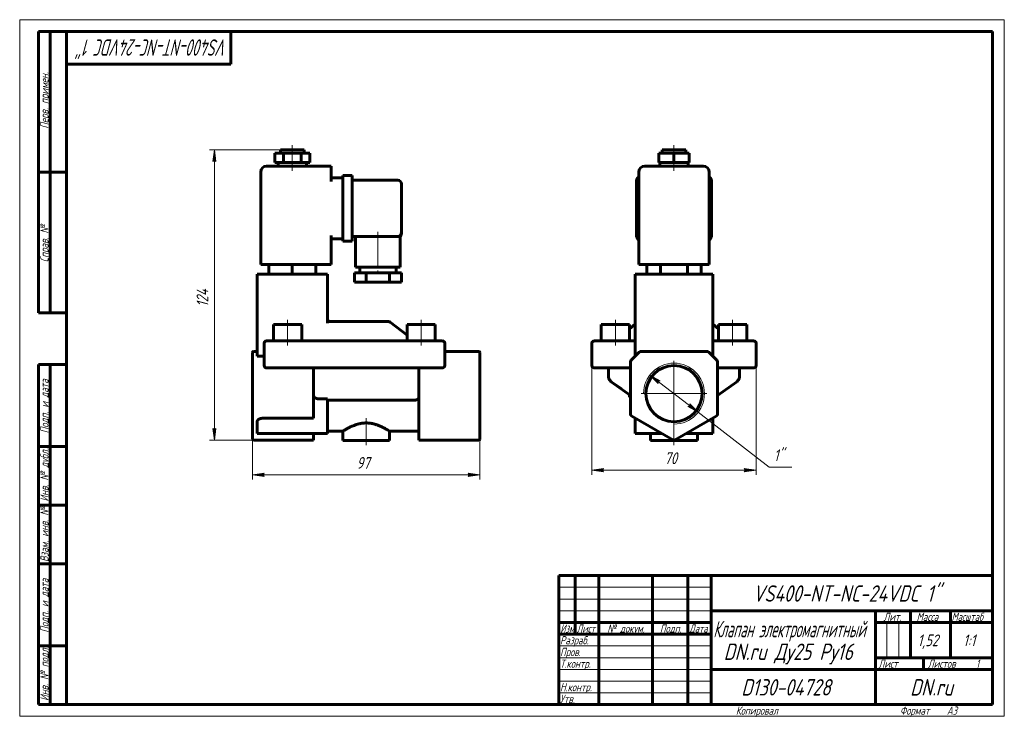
# Model space of a CAD drawing. Header units: millimetres. Extents: x 0 to 420, y 0 to 297.
import ezdxf

# ---------------------------------------------------------------- set-up
doc = ezdxf.new("R2010")
doc.units = ezdxf.units.MM
for name, pattern in [('K5LT_AXLED', [19.5, 15, -1.5, 1.5, -1.5]), ('K5LT_BASIC', [0]), ('K5LT_THIN', [0])]:
    doc.linetypes.add(name, pattern=pattern)
doc.layers.add('Системный слой', color=7, linetype='Continuous')
doc.layers.add('Системный слой (1)', color=251, linetype='Continuous', true_color=0x6c6c6c)
doc.styles.add('KDIMTEXTSTYLE', font='GOST_AU.SHX', dxfattribs={"width": 0.96, "oblique": 15, "height": 5})
doc.styles.add('KTEXTSTYLE', font='GOST_AU.SHX', dxfattribs={"width": 0.96, "height": 5})
doc.dimstyles.new('KDIMSTYLE (1.00)', dxfattribs={"dimtxt": 5, "dimasz": 1, "dimexe": 2, "dimexo": 0, "dimgap": 1, "dimtad": 1, "dimtxsty": 'KDIMTEXTSTYLE', "dimsah": 1, "dimcen": 0, "dimdle": 1, "dimadec": 0, "dimazin": 0, "dimtfac": 0.667, "dimtmove": 0, "dimatfit": 3, "dimfxl": 1, "dimtvp": 1, "dimtolj": 1, "dimtzin": 0, "dimarcsym": 0})

# ---------------------------------------------------------------- blocks, each defined once
blk = doc.blocks.new('U0')
at = {"layer": 'Системный слой (1)', "color": 150, "linetype": 'K5LT_BASIC', "lineweight": 60, "true_color": 0x0080ff}
for p, q in [((262.6, 163.88), (262.6, 163.87)), ((262.6, 163.87), (262.6, 163.88)), ((262.6, 163.88), (262.6, 163.88))]:
    blk.add_line(p, q, dxfattribs=at)
blk = doc.blocks.new('U1')
at = {"layer": 'Системный слой (1)', "color": 150, "linetype": 'K5LT_BASIC', "lineweight": 60, "true_color": 0x0080ff}
for p, q in [((295.6, 163.88), (295.6, 163.87)), ((295.6, 163.87), (295.6, 163.88)), ((295.6, 163.88), (295.6, 163.88))]:
    blk.add_line(p, q, dxfattribs=at)
blk = doc.blocks.new('D0')
at = {"layer": 'Системный слой (1)'}
for points in [[(244.1, 104.96), (249.1, 105.61), (248.6, 104.96), (249.1, 104.3)], [(314.1, 104.96), (309.1, 105.61), (309.6, 104.96), (309.1, 104.3)]]:
    blk.add_hatch(color=7, dxfattribs=at).paths.add_polyline_path(points)
at = {"layer": 'Системный слой (1)', "color": 7, "linetype": 'K5LT_THIN', "lineweight": 18}
for p, q in [((244.1, 154.32), (244.1, 102.96)), ((314.1, 154.32), (314.1, 102.96)), ((244.1, 104.96), (249.1, 105.61)), ((249.1, 105.61), (248.6, 104.96)), ((309.6, 104.96), (309.1, 105.61)), ((309.1, 105.61), (314.1, 104.96)), ((249.1, 104.3), (244.1, 104.96)), ((248.6, 104.96), (249.1, 104.3)), ((314.1, 104.96), (309.1, 104.3)), ((309.1, 104.3), (309.6, 104.96))]:
    blk.add_line(p, q, dxfattribs=at)
blk.add_wipeout([(275.02, 105.96), (275.02, 113.34), (282.86, 113.34), (282.86, 105.96)]).dxf.layer = 'Системный слой (1)'
blk.add_line((244.1, 104.96), (314.1, 104.96), dxfattribs=at)
at = {"layer": 'Системный слой (1)', "color": 7, "insert": (275.02, 112.54), "char_height": 5, "attachment_point": 1, "style": 'KTEXTSTYLE'}
blk.add_mtext('\\H5.0;\\W1.000;\\Q15;\\Q15;\\W0.965;70', dxfattribs=at)
blk = doc.blocks.new('KDIMARROW_01')
at = {"layer": 'Системный слой'}
blk.add_hatch(color=0, dxfattribs=at).paths.add_polyline_path([(0, 0), (-5, 0.66), (-4.5, 0), (-5, -0.66)])
at = {"layer": 'Системный слой', "color": 0, "linetype": 'K5LT_THIN', "lineweight": 18}
for p, q in [((-4.5, 0), (-5, 0.66)), ((-5, 0.66), (0, 0)), ((0, 0), (-5, -0.66)), ((-5, -0.66), (-4.5, 0))]:
    blk.add_line(p, q, dxfattribs=at)
at = {"layer": 'Системный слой (1)', "color": 0, "linetype": 'K5LT_THIN', "lineweight": 18}
blk.add_line((99.29, 137.57), (98.29, 137.57), dxfattribs=at)
blk = doc.blocks.new('D1')
at = {"layer": 'Системный слой (1)'}
for points in [[(273.17, 142.97), (268.81, 145.5), (272.36, 141.93), (272.37, 142.75)], [(289.4, 129.63), (285.84, 133.2), (285.84, 132.38), (285.04, 132.16)]]:
    blk.add_hatch(color=7, dxfattribs=at).paths.add_polyline_path(points)
at = {"layer": 'Системный слой (1)', "color": 7, "linetype": 'K5LT_THIN', "lineweight": 18}
for p, q in [((268.81, 145.5), (273.17, 142.97)), ((272.36, 141.93), (268.81, 145.5)), ((268.81, 145.5), (289.4, 129.63)), ((273.17, 142.97), (272.37, 142.75)), ((272.37, 142.75), (272.36, 141.93)), ((285.04, 132.16), (285.84, 132.38)), ((289.4, 129.63), (285.04, 132.16)), ((285.84, 132.38), (285.84, 133.2)), ((285.84, 133.2), (289.4, 129.63))]:
    blk.add_line(p, q, dxfattribs=at)
blk.add_wipeout([(321.71, 107.28), (321.71, 114.66), (327.14, 114.66), (327.14, 107.28)]).dxf.layer = 'Системный слой (1)'
for p, q in [((289.4, 129.63), (319.71, 106.28)), ((319.71, 106.28), (329.36, 106.28))]:
    blk.add_line(p, q, dxfattribs=at)
at = {"layer": 'Системный слой (1)', "color": 7, "insert": (321.71, 113.86), "char_height": 5, "attachment_point": 1, "style": 'KTEXTSTYLE'}
blk.add_mtext('\\H5.0;\\W1.000;\\Q15;\\Q15;\\W0.965;1"', dxfattribs=at)
blk = doc.blocks.new('U2')
at = {"layer": 'Системный слой (1)', "color": 30, "linetype": 'K5LT_AXLED', "lineweight": 18, "true_color": 0xff8000}
for q in [(279.1, 151.57), (265.1, 137.57), (293.1, 137.57), (279.1, 123.57)]:
    blk.add_line((279.1, 137.57), q, dxfattribs=at)
blk = doc.blocks.new('U3')
at = {"layer": 'Системный слой (1)', "color": 150, "linetype": 'K5LT_BASIC', "lineweight": 60, "true_color": 0x0080ff}
for p in [(162.79, 206.07), (162.79, 205.68), (162.79, 205.68)]:
    blk.add_line(p, (162.79, 205.68), dxfattribs=at)
blk = doc.blocks.new('U4')
at = {"layer": 'Системный слой (1)', "color": 150, "linetype": 'K5LT_BASIC', "lineweight": 60, "true_color": 0x0080ff}
for p, q in [((131.29, 121.57), (137.79, 121.57)), ((157.79, 121.57), (170.29, 121.57))]:
    blk.add_line(p, q, dxfattribs=at)
blk = doc.blocks.new('D2')
at = {"layer": 'Системный слой (1)'}
for points in [[(99.29, 102.96), (104.29, 103.61), (103.79, 102.96), (104.29, 102.3)], [(196.29, 102.96), (191.29, 103.61), (191.79, 102.96), (191.29, 102.3)]]:
    blk.add_hatch(color=7, dxfattribs=at).paths.add_polyline_path(points)
at = {"layer": 'Системный слой (1)', "color": 7, "linetype": 'K5LT_THIN', "lineweight": 18}
for p, q in [((99.29, 123.34), (99.29, 100.96)), ((196.29, 122.29), (196.29, 100.96)), ((99.29, 102.96), (104.29, 103.61)), ((104.29, 102.3), (99.29, 102.96)), ((104.29, 103.61), (103.79, 102.96)), ((103.79, 102.96), (104.29, 102.3)), ((191.79, 102.96), (191.29, 103.61)), ((191.29, 103.61), (196.29, 102.96)), ((196.29, 102.96), (191.29, 102.3)), ((191.29, 102.3), (191.79, 102.96))]:
    blk.add_line(p, q, dxfattribs=at)
blk.add_wipeout([(143.71, 103.96), (143.71, 111.34), (151.55, 111.34), (151.55, 103.96)]).dxf.layer = 'Системный слой (1)'
blk.add_line((99.29, 102.96), (196.29, 102.96), dxfattribs=at)
at = {"layer": 'Системный слой (1)', "color": 7, "insert": (143.71, 110.54), "char_height": 5, "attachment_point": 1, "style": 'KTEXTSTYLE'}
blk.add_mtext('\\H5.0;\\W1.000;\\Q15;\\Q15;\\W0.965;97', dxfattribs=at)
blk = doc.blocks.new('D3')
at = {"layer": 'Системный слой (1)'}
for points in [[(83.69, 236.57), (83.03, 241.57), (82.37, 236.57), (83.03, 237.07)], [(83.03, 117.72), (83.69, 122.72), (83.03, 122.22), (82.37, 122.72)]]:
    blk.add_hatch(color=7, dxfattribs=at).paths.add_polyline_path(points)
at = {"layer": 'Системный слой (1)', "color": 7, "linetype": 'K5LT_THIN', "lineweight": 18}
for p, q in [((111.29, 241.57), (81.03, 241.57)), ((82.37, 236.57), (83.03, 241.57)), ((83.03, 241.57), (83.69, 236.57)), ((83.03, 237.07), (82.37, 236.57)), ((83.69, 236.57), (83.03, 237.07)), ((83.03, 117.72), (82.37, 122.72)), ((82.37, 122.72), (83.03, 122.22)), ((83.03, 122.22), (83.69, 122.72)), ((83.69, 122.72), (83.03, 117.72)), ((99.79, 117.72), (81.03, 117.72))]:
    blk.add_line(p, q, dxfattribs=at)
blk.add_wipeout([(82.03, 174.57), (74.65, 174.57), (74.65, 184.31), (82.03, 184.31)]).dxf.layer = 'Системный слой (1)'
blk.add_line((83.03, 241.57), (83.03, 117.72), dxfattribs=at)
at = {"layer": 'Системный слой (1)', "color": 7, "insert": (75.45, 174.57), "char_height": 5, "attachment_point": 1, "rotation": 90, "style": 'KTEXTSTYLE'}
blk.add_mtext('\\H5.0;\\W1.000;\\Q15;\\Q15;\\W0.965;124', dxfattribs=at)
blk = doc.blocks.new('U5')
at = {"color": 7, "linetype": 'K5LT_THIN', "lineweight": 18}
for p, q in [((0, 0), (0, 297)), ((0, 297), (420, 297)), ((420, 297), (420, 0)), ((230, 55), (295, 55)), ((230, 50), (295, 50)), ((230, 45), (295, 45)), ((369.96, 25), (369.96, 40)), ((374.98, 25), (374.98, 40)), ((230, 30), (295, 30)), ((230, 25), (295, 25)), ((230, 20), (295, 20)), ((230, 15), (295, 15)), ((230, 10), (295, 10)), ((420, 0), (0, 0))]:
    blk.add_line(p, q, dxfattribs=at)
at = {"color": 150, "linetype": 'K5LT_BASIC', "lineweight": 60, "true_color": 0x0080ff}
for p, q in [((8, 172), (8, 292)), ((20, 292), (8, 292)), ((13, 172), (13, 292)), ((20, 5), (20, 292)), ((20, 292), (415, 292)), ((90, 292), (90, 278)), ((415, 292), (415, 5)), ((90, 278), (20, 278)), ((20, 232), (8, 232)), ((20, 172), (8, 172)), ((8, 5), (8, 150)), ((20, 150), (8, 150)), ((13, 5), (13, 150)), ((20, 115), (8, 115)), ((20, 90), (8, 90)), ((20, 65), (8, 65)), ((230, 60), (415, 60)), ((230, 5), (230, 60)), ((237, 35), (237, 60)), ((247, 5), (247, 60)), ((270, 5), (270, 60)), ((285, 5), (285, 60)), ((295, 5), (295, 60)), ((295, 45), (415, 45)), ((365, 5), (365, 45)), ((380, 25), (380, 45)), ((397, 25), (397, 45)), ((230, 40), (295, 40)), ((365, 40), (380, 40)), ((380, 40), (415, 40)), ((230, 35), (295, 35)), ((20, 30), (8, 30)), ((365, 25), (415, 25)), ((385.57, 20), (385.57, 25)), ((295, 20), (365, 20)), ((365, 20), (415, 20)), ((20, 5), (8, 5)), ((415, 5), (20, 5))]:
    blk.add_line(p, q, dxfattribs=at)
at = {"color": 7, "attachment_point": 1, "style": 'KTEXTSTYLE'}
for s, insert, char_height, rotation in [('\\H5.0;\\W1.000;\\Q15;\\Q15;\\W0.763;\\H7.00;VS400-NT-NC-24VDC 1"', (88.73, 281.64), 7, 180), ('\\H5.0;\\W1.000;\\Q15;\\Q15;\\W0.965;\\H3.50;Перв. примен.', (8.82, 250.52), 3.5, 90), ('\\H5.0;\\W1.000;\\Q15;\\Q15;\\W0.965;\\H3.50;Справ. №', (8.82, 193.63), 3.5, 90), ('\\H5.0;\\W1.000;\\Q15;\\Q15;\\W0.965;\\H3.50;Подп. и дата', (8.82, 120.66), 3.5, 90), ('\\H5.0;\\W1.000;\\Q15;\\Q15;\\W0.965;\\H3.50;Инв. № дубл.', (8.82, 91.57), 3.5, 90), ('\\H5.0;\\W1.000;\\Q15;\\Q15;\\W0.965;\\H3.50;Взам. инв. №', (8.82, 65.8), 3.5, 90), ('\\H5.0;\\W1.000;\\Q15;\\Q15;\\W0.965;\\H3.50;Подп. и дата', (8.82, 35.66), 3.5, 90), ('\\H5.0;\\W1.000;\\Q15;\\Q15;\\W0.965;\\H3.50;Инв. № подл.', (8.82, 6.57), 3.5, 90)]:
    blk.add_mtext(s, dxfattribs=dict(at, insert=insert, char_height=char_height, rotation=rotation))
for s, insert, char_height in [('\\H5.0;\\W1.000;\\Q15;\\Q15;\\W0.965;\\H7.00;VS400-NT-NC-24VDC 1"', (312.7, 55.86), 7), ('\\H5.0;\\W1.000;\\Q15;\\Q15;\\W0.965;\\H3.50;Лит.', (368.47, 44.18), 3.5), ('\\H5.0;\\W1.000;\\Q15;\\Q15;\\W0.965;\\H3.50;Масса', (382.58, 44.18), 3.5), ('\\H5.0;\\W1.000;\\Q15;\\Q15;\\W0.930;\\H3.50;Масштаб', (397.52, 44.18), 3.5), ('\\H5.0;\\W1.000;\\Q15;\\Q15;\\W0.784;\\H3.50;Изм.', (230.62, 39.18), 3.5), ('\\H5.0;\\W1.000;\\Q15;\\Q15;\\W0.799;\\H3.50;Лист', (237.61, 39.18), 3.5), ('\\H5.0;\\W1.000;\\Q15;\\Q15;\\W0.965;\\H3.50;№ докум.', (250.63, 39.18), 3.5), ('\\H5.0;\\W1.000;\\Q15;\\Q15;\\W0.965;\\H3.50;Подп.', (273.1, 39.18), 3.5), ('\\H5.0;\\W1.000;\\Q15;\\Q15;\\W0.799;\\H3.50;Дата', (285.61, 39.18), 3.5), ('\\H5.0;\\W1.000;\\Q15;\\Q15;\\W0.672;\\H7.00;Клапан электромагнитный', (295.88, 40.69), 7), ('\\H5.0;\\W1.000;\\Q15;\\Q15;\\W0.965;\\H3.50;Разраб.', (230.5, 34.18), 3.5), ('\\H5.0;\\W1.000;\\Q15;\\Q15;\\W0.965;1,52', (383.03, 34.9), 5), ('\\H5.0;\\W1.000;\\Q15;\\Q15;\\W0.965;{\\c16711680;1:1}', (402.44, 34.9), 5), ('\\H5.0;\\W1.000;\\Q15;\\Q15;\\W0.965;\\H7.00;DN.ru Ду25 Ру16', (300.3, 31.02), 7), ('\\H5.0;\\W1.000;\\Q15;\\Q15;\\W0.965;\\H3.50;Пров.', (230.5, 29.18), 3.5), ('\\H5.0;\\W1.000;\\Q15;\\Q15;\\W0.965;\\H3.50;Т.контр.', (230.5, 24.18), 3.5), ('\\H5.0;\\W1.000;\\Q15;\\Q15;\\W0.965;\\H3.50;Лист', (366.32, 24.18), 3.5), ('\\H5.0;\\W1.000;\\Q15;\\Q15;\\W0.965;\\H3.50;Листов', (387.36, 24.18), 3.5), ('\\H5.0;\\W1.000;\\Q15;\\Q15;\\W0.965;\\H3.50;1', (407.91, 24.18), 3.5), ('\\H5.0;\\W1.000;\\Q15;\\Q15;\\W0.965;\\H3.50;Н.контр.', (230.5, 14.18), 3.5), ('\\H5.0;\\W1.000;\\Q15;\\Q15;\\W0.965;\\H7.00;D130-04728', (307.8, 15.86), 7), ('\\H5.0;\\W1.000;\\Q15;\\Q15;\\W0.965;\\H7.00;DN.ru', (379.84, 15.86), 7), ('\\H5.0;\\W1.000;\\Q15;\\Q15;\\W0.965;\\H3.50;Утв.', (230.5, 9.18), 3.5), ('\\H5.0;\\W1.000;\\Q15;\\Q15;\\W0.965;\\H3.50;Копировал', (305.5, 4.18), 3.5), ('\\H5.0;\\W1.000;\\Q15;\\Q15;\\W0.965;\\H3.50;Формат', (375.5, 4.18), 3.5), ('\\H5.0;\\W1.000;\\Q15;\\Q15;\\W0.965;\\H3.50;A3', (395.5, 4.18), 3.5)]:
    blk.add_mtext(s, dxfattribs=dict(at, insert=insert, char_height=char_height))

msp = doc.modelspace()

# ---------------------------------------------------------------- linework, layer by layer
at = {"layer": 'Системный слой (1)', "color": 150, "linetype": 'K5LT_BASIC', "lineweight": 60, "true_color": 0x0080ff}
for p, q in [((108.794, 236.065), (108.794, 240.065)), ((108.794, 240.065), (112.544, 240.065)), ((111.294, 240.065), (111.294, 241.565)), ((111.294, 241.565), (121.294, 241.565)), ((112.544, 236.065), (112.544, 240.065)), ((112.544, 240.065), (120.044, 240.065)), ((120.044, 236.065), (120.044, 240.065)), ((120.044, 240.065), (123.794, 240.065)), ((121.294, 240.065), (121.294, 241.565)), ((123.794, 236.065), (123.794, 240.065)), ((272.608, 240.065), (279.103, 240.065)), ((272.608, 236.065), (272.608, 240.065)), ((274.103, 240.065), (274.103, 241.565)), ((274.103, 241.565), (284.103, 241.565)), ((279.103, 236.065), (279.103, 240.065)), ((279.103, 240.065), (285.598, 240.065)), ((284.103, 240.065), (284.103, 241.565)), ((285.598, 236.065), (285.598, 240.065)), ((108.794, 236.065), (112.544, 236.065)), ((110.294, 234.565), (110.294, 236.065)), ((112.544, 236.065), (120.044, 236.065)), ((120.044, 236.065), (123.794, 236.065)), ((122.294, 234.565), (122.294, 236.065)), ((272.608, 236.065), (279.103, 236.065)), ((273.103, 234.565), (273.103, 236.065)), ((279.103, 236.065), (285.598, 236.065)), ((285.103, 234.565), (285.103, 236.065)), ((102.794, 192.565), (102.794, 232.065)), ((132.794, 234.565), (105.294, 234.565)), ((132.794, 234.565), (132.794, 232.065)), ((132.794, 228.065), (132.794, 232.065)), ((264.103, 192.565), (264.103, 232.065)), ((291.603, 234.565), (266.603, 234.565)), ((294.103, 192.565), (294.103, 232.065)), ((132.794, 229.565), (137.794, 229.565)), ((137.794, 230.565), (141.794, 230.565)), ((137.794, 228.065), (137.794, 230.565)), ((137.794, 228.065), (137.794, 205.065)), ((141.794, 230.565), (141.794, 228.065)), ((141.794, 228.565), (161.294, 228.565)), ((141.794, 228.065), (141.794, 205.065)), ((162.794, 227.065), (162.794, 206.065)), ((263.103, 205.065), (263.103, 228.065)), ((295.103, 228.065), (295.103, 205.065)), ((162.794, 206.065), (162.794, 205.683)), ((132.794, 192.565), (132.794, 205.065)), ((132.794, 203.565), (137.794, 203.565)), ((137.794, 202.565), (137.794, 205.065)), ((137.794, 202.565), (141.794, 202.565)), ((141.794, 205.065), (141.794, 202.565)), ((141.794, 204.565), (161.294, 204.565)), ((143.294, 204.565), (143.294, 191.565)), ((161.294, 204.565), (162.294, 204.565)), ((162.294, 204.565), (162.294, 191.565)), ((162.794, 205.683), (162.794, 205.683)), ((162.794, 205.683), (162.794, 205.683)), ((162.794, 205.683), (162.794, 205.683)), ((105.294, 192.565), (102.794, 192.565)), ((105.294, 192.565), (132.794, 192.565)), ((106.294, 192.565), (106.294, 188.565)), ((116.294, 192.565), (116.294, 188.565)), ((126.294, 192.565), (126.294, 188.565)), ((142.794, 189.065), (142.794, 185.065)), ((147.794, 189.065), (142.794, 189.065)), ((162.294, 191.565), (143.294, 191.565)), ((145.044, 191.565), (145.044, 189.065)), ((157.794, 189.065), (147.794, 189.065)), ((147.794, 189.065), (147.794, 185.065)), ((162.794, 189.065), (157.794, 189.065)), ((157.794, 189.065), (157.794, 185.065)), ((160.544, 191.565), (160.544, 189.065)), ((162.794, 189.065), (162.794, 185.065)), ((266.603, 192.565), (264.103, 192.565)), ((266.603, 192.565), (291.603, 192.565)), ((267.556, 192.565), (267.556, 188.565)), ((273.329, 192.565), (273.329, 188.565)), ((284.876, 192.565), (284.876, 188.565)), ((290.65, 192.565), (290.65, 188.565)), ((294.103, 192.565), (291.603, 192.565)), ((101.294, 188.565), (101.294, 153.565)), ((128.794, 188.565), (101.294, 188.565)), ((128.794, 188.565), (131.294, 188.565)), ((131.294, 188.565), (131.294, 167.628)), ((147.794, 185.065), (142.794, 185.065)), ((157.794, 185.065), (147.794, 185.065)), ((162.794, 185.065), (157.794, 185.065)), ((295.603, 188.565), (262.603, 188.565)), ((262.603, 188.565), (262.603, 153.565)), ((295.603, 188.565), (295.603, 153.565)), ((157.456, 168.275), (132.294, 168.275)), ((158.062, 168.071), (165.294, 162.563)), ((108.294, 160.065), (108.294, 167.065)), ((108.294, 167.065), (120.294, 167.065)), ((120.294, 160.065), (120.294, 167.065)), ((165.294, 160.065), (165.294, 167.065)), ((165.294, 167.065), (177.294, 167.065)), ((177.294, 160.065), (177.294, 167.065)), ((248.103, 167.065), (260.103, 167.065)), ((248.103, 160.065), (248.103, 167.065)), ((262.603, 167.133), (260.103, 165.229)), ((260.103, 160.065), (260.103, 167.065)), ((262.603, 163.883), (262.603, 163.888)), ((295.603, 167.133), (298.103, 165.229)), ((295.603, 163.883), (295.603, 163.888)), ((298.103, 160.065), (298.103, 167.065)), ((298.103, 167.065), (310.103, 167.065)), ((310.103, 160.065), (310.103, 167.065)), ((105.294, 160.065), (107.294, 160.065)), ((178.294, 160.065), (107.294, 160.065)), ((178.294, 160.065), (180.294, 160.065)), ((245.103, 160.065), (247.103, 160.065)), ((247.103, 160.065), (262.603, 160.065)), ((295.603, 160.065), (311.103, 160.065)), ((311.103, 160.065), (313.103, 160.065)), ((101.294, 155.565), (99.794, 155.565)), ((104.294, 159.065), (104.294, 149.565)), ((181.294, 149.565), (181.294, 159.065)), ((181.294, 155.565), (195.794, 155.565)), ((244.103, 159.065), (244.103, 149.565)), ((293.189, 155.565), (265.017, 155.565)), ((314.103, 159.065), (314.103, 149.565)), ((99.294, 154.919), (99.294, 155.065)), ((99.294, 151.505), (99.294, 154.919)), ((99.294, 151.151), (99.294, 151.505)), ((101.294, 153.565), (104.294, 153.565)), ((196.294, 155.065), (196.294, 154.919)), ((196.294, 151.505), (196.294, 154.919)), ((196.294, 151.505), (196.294, 151.151)), ((264.31, 155.272), (260.896, 151.858)), ((297.31, 151.858), (293.896, 155.272)), ((99.294, 128.824), (99.294, 151.151)), ((107.294, 148.565), (105.294, 148.565)), ((107.294, 148.565), (178.294, 148.565)), ((125.294, 128.824), (125.294, 148.565)), ((170.294, 128.824), (170.294, 148.565)), ((180.294, 148.565), (178.294, 148.565)), ((196.294, 128.824), (196.294, 151.151)), ((247.103, 148.565), (245.103, 148.565)), ((247.103, 148.565), (260.603, 148.565)), ((251.103, 148.565), (251.103, 145.083)), ((260.603, 151.151), (260.603, 128.824)), ((297.603, 128.824), (297.603, 151.151)), ((297.603, 148.565), (311.103, 148.565)), ((307.103, 148.565), (307.103, 145.083)), ((313.103, 148.565), (311.103, 148.565)), ((260.603, 136.761), (252.361, 142.64)), ((252.361, 142.64), (256.649, 139.581)), ((305.845, 142.64), (297.603, 136.761)), ((127.614, 135.335), (131.294, 135.335)), ((131.294, 135.335), (131.294, 120.565)), ((131.294, 134.807), (168.493, 134.807)), ((260.103, 137.009), (260.103, 137.118)), ((260.103, 136.009), (260.103, 137.009)), ((260.255, 137.009), (260.103, 137.009)), ((260.603, 136.009), (260.103, 136.009)), ((99.294, 128.391), (99.294, 128.824)), ((99.294, 118.287), (99.294, 128.391)), ((125.294, 127.091), (103.794, 127.091)), ((125.294, 128.824), (125.294, 127.958)), ((125.294, 127.091), (125.294, 127.958)), ((170.294, 127.958), (170.294, 128.824)), ((170.294, 117.854), (170.294, 127.958)), ((196.294, 128.824), (196.294, 128.391)), ((196.294, 118.287), (196.294, 128.391)), ((261.103, 127.958), (278.603, 117.854)), ((262.603, 127.091), (262.603, 120.565)), ((279.603, 117.854), (297.103, 127.958)), ((295.603, 127.091), (295.603, 120.565)), ((101.294, 125.648), (101.294, 120.565)), ((99.294, 118.22), (99.294, 118.287)), ((99.794, 117.72), (125.294, 117.72)), ((103.794, 120.565), (101.294, 120.565)), ((131.294, 120.565), (103.794, 120.565)), ((125.294, 117.854), (125.294, 120.565)), ((125.294, 117.854), (125.294, 117.72)), ((137.794, 121.565), (137.794, 117.565)), ((157.794, 121.565), (157.794, 117.565)), ((170.294, 117.72), (170.294, 117.854)), ((170.294, 117.72), (195.794, 117.72)), ((196.294, 118.287), (196.294, 118.22)), ((265.103, 120.565), (262.603, 120.565)), ((273.907, 120.565), (265.103, 120.565)), ((269.103, 120.565), (269.103, 117.565)), ((293.103, 120.565), (284.299, 120.565)), ((289.103, 120.565), (289.103, 117.565)), ((295.603, 120.565), (293.103, 120.565)), ((157.794, 117.565), (137.794, 117.565)), ((289.103, 117.565), (269.103, 117.565))]:
    msp.add_line(p, q, dxfattribs=at)
at = {"layer": 'Системный слой (1)', "color": 30, "linetype": 'K5LT_AXLED', "lineweight": 18, "true_color": 0xff8000}
for p, q in [((116.294, 238.065), (116.294, 243.565)), ((279.103, 238.065), (279.103, 243.565)), ((116.294, 232.565), (116.294, 238.065)), ((279.103, 232.565), (279.103, 238.065)), ((152.794, 206.565), (152.794, 187.065)), ((114.294, 158.065), (114.294, 169.065)), ((171.294, 158.065), (171.294, 169.065)), ((254.103, 158.065), (254.103, 169.065)), ((304.103, 158.065), (304.103, 169.065))]:
    msp.add_line(p, q, dxfattribs=at)
at = {"layer": 'Системный слой (1)', "color": 150, "linetype": 'K5LT_BASIC', "lineweight": 60, "true_color": 0x0080ff}
msp.add_circle((279.103, 137.565), 12, dxfattribs=at)
for centre, radius, start, end in [((105.294, 232.065), 2.5, 90, 180), ((266.603, 232.065), 2.5, 90, 180), ((291.603, 232.065), 2.5, 0, 90), ((161.294, 227.065), 1.5, 0, 90), ((265.603, 228.065), 2.5, 126.8699, 180), ((292.603, 228.065), 2.5, 0, 53.1301), ((161.294, 206.065), 1.5, 270, 0), ((161.294, 206.065), 1.5, 270.61726, 0), ((161.294, 205.683), 1.5, 311.81031, 0), ((265.603, 205.065), 2.5, 180, 233.1301), ((292.603, 205.065), 2.5, 306.8699, 0), ((132.294, 169.275), 1, 180, 270), ((157.456, 167.275), 1, 52.70853, 90), ((105.294, 159.065), 1, 90, 180), ((180.294, 159.065), 1, 0, 90), ((245.103, 159.065), 1, 90, 180), ((313.103, 159.065), 1, 0, 90), ((99.794, 155.065), 0.5, 90, 180), ((195.794, 155.065), 0.5, 0, 90), ((265.017, 154.565), 1, 90, 135), ((293.189, 154.565), 1, 45, 90), ((261.603, 151.151), 1, 135, 180), ((296.603, 151.151), 1, 0, 45), ((105.294, 149.565), 1, 180, 270), ((180.294, 149.565), 1, 270, 0), ((245.103, 149.565), 1, 180, 270), ((313.103, 149.565), 1, 270, 0), ((261.603, 128.824), 1, 180, 240), ((296.603, 128.824), 1, 300, 0), ((99.794, 118.22), 0.5, 180, 270), ((195.794, 118.22), 0.5, 270, 0), ((279.103, 118.72), 1, 240, 300)]:
    msp.add_arc(centre, radius, start, end, dxfattribs=at)
at = {"layer": 'Системный слой (1)', "color": 7, "linetype": 'K5LT_THIN', "lineweight": 18}
msp.add_arc((279.103, 137.565), 13, 270, 180, dxfattribs=at)
at = {"layer": 'Системный слой (1)', "color": 150, "linetype": 'K5LT_BASIC', "lineweight": 60, "true_color": 0x0080ff}
for points, knots in [([(162.794, 205.683), (162.794, 205.683), (162.794, 205.682), (162.794, 205.678), (162.794, 205.674), (162.793, 205.665), (162.793, 205.661), (162.793, 205.646), (162.793, 205.636), (162.792, 205.607), (162.791, 205.588), (162.786, 205.529), (162.782, 205.491), (162.765, 205.386), (162.751, 205.322), (162.713, 205.194), (162.69, 205.131), (162.635, 205.009), (162.603, 204.949), (162.533, 204.836), (162.494, 204.781), (162.446, 204.724), (162.442, 204.718), (162.423, 204.696), (162.41, 204.681), (162.386, 204.655), (162.375, 204.643), (162.355, 204.623), (162.346, 204.614), (162.33, 204.599), (162.323, 204.592), (162.308, 204.578), (162.301, 204.572), (162.294, 204.565)], [0.0047483, 0.0047483, 0.0047483, 0.0047483, 0.0189931, 0.0189931, 0.1590787, 0.1590787, 0.3324021, 0.3324021, 0.6790491, 0.6790491, 1.372343, 1.372343, 2.7589308, 2.7589308, 5.124437, 5.124437, 7.509409, 7.509409, 9.8986523, 9.8986523, 12.2816114, 12.2816114, 12.5561389, 12.5561389, 13.2771072, 13.2771072, 13.8449686, 13.8449686, 14.2922372, 14.2922372, 14.6445226, 14.6445226, 14.996808, 14.996808, 14.996808, 14.996808]), ([(162.794, 205.683), (162.794, 205.683), (162.794, 205.683), (162.794, 205.683), (162.794, 205.682), (162.794, 205.678), (162.794, 205.674), (162.793, 205.664), (162.793, 205.659), (162.793, 205.643), (162.793, 205.632), (162.792, 205.62), (162.792, 205.619), (162.791, 205.597), (162.79, 205.577), (162.784, 205.513), (162.779, 205.47), (162.76, 205.362), (162.745, 205.298), (162.705, 205.17), (162.68, 205.108), (162.623, 204.986), (162.591, 204.927), (162.518, 204.815), (162.478, 204.761), (162.394, 204.662), (162.35, 204.616), (162.303, 204.574)], [0.0107628, 0.0107628, 0.0107628, 0.0107628, 0.0110204, 0.0110204, 0.0322883, 0.0322883, 0.1716786, 0.1716786, 0.3648827, 0.3648827, 0.7512909, 0.7512909, 0.7851429, 0.7851429, 1.5241073, 1.5241073, 3.0589774, 3.0589774, 5.4290278, 5.4290278, 7.8162344, 7.8162344, 10.2067569, 10.2067569, 12.5891959, 12.5891959, 14.8465543, 14.8465543, 14.8465543, 14.8465543]), ([(162.794, 205.683), (162.794, 205.676), (162.794, 205.669), (162.793, 205.655), (162.793, 205.647), (162.793, 205.631), (162.792, 205.623), (162.792, 205.607), (162.791, 205.6), (162.79, 205.583), (162.79, 205.574), (162.789, 205.565)], [0, 0, 0, 0, 0.8760259, 0.8760259, 1.8760259, 1.8760259, 2.8760259, 2.8760259, 3.8760259, 3.8760259, 5, 5, 5, 5]), ([(162.794, 205.683), (162.794, 205.676), (162.794, 205.669), (162.793, 205.655), (162.793, 205.647), (162.793, 205.631), (162.792, 205.623), (162.792, 205.608), (162.791, 205.6), (162.79, 205.583), (162.79, 205.575), (162.789, 205.566)], [0, 0, 0, 0, 0.8807643, 0.8807643, 1.8807643, 1.8807643, 2.8807643, 2.8807643, 3.8807643, 3.8807643, 5, 5, 5, 5]), ([(252.361, 142.64), (252.36, 142.641), (252.359, 142.641), (252.356, 142.644), (252.353, 142.646), (252.346, 142.651), (252.342, 142.654), (252.328, 142.664), (252.319, 142.67), (252.293, 142.69), (252.276, 142.703), (252.224, 142.743), (252.19, 142.771), (252.091, 142.855), (252.027, 142.915), (251.872, 143.072), (251.785, 143.173), (251.623, 143.388), (251.55, 143.501), (251.418, 143.737), (251.36, 143.86), (251.261, 144.112), (251.22, 144.241), (251.156, 144.503), (251.133, 144.635), (251.109, 144.869), (251.103, 144.969), (251.103, 145.074), (251.103, 145.078), (251.103, 145.083)], [0.0064229, 0.0064229, 0.0064229, 0.0064229, 0.0256916, 0.0256916, 0.0900783, 0.0900783, 0.1994252, 0.1994252, 0.4181192, 0.4181192, 0.855507, 0.855507, 1.7238599, 1.7238599, 3.4605655, 3.4605655, 6.1310511, 6.1310511, 8.8221797, 8.8221797, 11.5246771, 11.5246771, 14.2239164, 14.2239164, 16.904994, 16.904994, 18.9098373, 18.9098373, 18.9963665, 18.9963665, 18.9963665, 18.9963665]), ([(305.845, 142.64), (305.846, 142.641), (305.846, 142.641), (305.85, 142.644), (305.852, 142.646), (305.859, 142.651), (305.864, 142.654), (305.877, 142.663), (305.885, 142.67), (305.911, 142.689), (305.928, 142.702), (305.979, 142.741), (306.012, 142.768), (306.11, 142.851), (306.173, 142.909), (306.327, 143.065), (306.415, 143.166), (306.577, 143.38), (306.651, 143.493), (306.783, 143.729), (306.842, 143.851), (306.941, 144.103), (306.983, 144.232), (307.047, 144.493), (307.071, 144.626), (307.096, 144.862), (307.102, 144.966), (307.103, 145.074), (307.103, 145.078), (307.103, 145.083)], [0.0061296, 0.0061296, 0.0061296, 0.0061296, 0.0245184, 0.0245184, 0.0889294, 0.0889294, 0.1962477, 0.1962477, 0.4108843, 0.4108843, 0.8401573, 0.8401573, 1.6925739, 1.6925739, 3.397407, 3.397407, 6.067153, 6.067153, 8.7582447, 8.7582447, 11.4605611, 11.4605611, 14.1603181, 14.1603181, 16.8417749, 16.8417749, 18.9098348, 18.9098348, 18.9963629, 18.9963629, 18.9963629, 18.9963629]), ([(252.361, 142.64), (252.361, 142.64), (252.361, 142.64), (252.361, 142.64), (252.36, 142.64), (252.36, 142.64), (252.36, 142.641), (252.36, 142.641), (252.36, 142.641), (252.359, 142.641), (252.358, 142.642), (252.357, 142.643), (252.356, 142.643), (252.353, 142.645), (252.351, 142.647), (252.346, 142.651), (252.342, 142.653), (252.333, 142.66), (252.328, 142.664), (252.318, 142.671), (252.313, 142.675), (252.299, 142.685), (252.291, 142.691), (252.283, 142.698)], [0.0021694, 0.0021694, 0.0021694, 0.0021694, 0.0086775, 0.0086775, 0.0246521, 0.0246521, 0.0558123, 0.0558123, 0.1181327, 0.1181327, 0.2427735, 0.2427735, 0.4898857, 0.4898857, 0.9819408, 0.9819408, 1.9638816, 1.9638816, 3.3638816, 3.3638816, 4.7638816, 4.7638816, 7, 7, 7, 7]), ([(305.845, 142.64), (305.847, 142.641), (305.848, 142.643), (305.853, 142.646), (305.855, 142.648), (305.862, 142.652), (305.866, 142.655), (305.875, 142.662), (305.881, 142.666), (305.891, 142.674), (305.896, 142.678), (305.909, 142.687), (305.916, 142.692), (305.923, 142.698)], [0, 0, 0, 0, 0.4857617, 0.4857617, 1.133444, 1.133444, 2.266888, 2.266888, 3.666888, 3.666888, 5.066888, 5.066888, 7, 7, 7, 7]), ([(127.614, 135.335), (127.587, 135.335), (127.539, 135.335), (127.483, 135.337), (127.429, 135.34), (127.367, 135.344), (127.286, 135.351), (127.226, 135.358), (127.173, 135.366), (127.122, 135.373), (127.052, 135.386), (126.977, 135.401), (126.903, 135.418), (126.831, 135.438), (126.762, 135.458), (126.694, 135.48), (126.629, 135.504), (126.567, 135.528), (126.507, 135.554), (126.449, 135.58), (126.393, 135.608), (126.339, 135.636), (126.288, 135.665), (126.238, 135.694), (126.19, 135.725), (126.144, 135.755), (126.095, 135.79), (126.05, 135.824), (126.013, 135.853), (125.976, 135.883), (125.938, 135.916), (125.894, 135.956), (125.856, 135.993), (125.818, 136.03), (125.782, 136.069), (125.746, 136.109), (125.711, 136.15), (125.676, 136.193), (125.643, 136.237), (125.61, 136.282), (125.578, 136.328), (125.546, 136.376), (125.516, 136.426), (125.486, 136.477), (125.458, 136.529), (125.431, 136.583), (125.404, 136.638), (125.38, 136.693), (125.356, 136.75), (125.334, 136.808), (125.317, 136.855), (125.304, 136.894), (125.298, 136.914), (125.294, 136.927)], [0, 0, 0, 0, 0.0276237, 0.0476922, 0.0549695, 0.0820584, 0.1087424, 0.1352476, 0.1422737, 0.1612645, 0.186962, 0.2122101, 0.2373243, 0.2618283, 0.2858657, 0.3091144, 0.3320459, 0.3541428, 0.3757192, 0.3965796, 0.4172418, 0.4372833, 0.456906, 0.4758739, 0.4946182, 0.5128619, 0.5308353, 0.5543578, 0.5681853, 0.5778084, 0.6011883, 0.6186873, 0.6361964, 0.6537743, 0.6714124, 0.6891597, 0.7069574, 0.7249851, 0.7431919, 0.7617068, 0.780349, 0.7993335, 0.8185343, 0.8380263, 0.8576056, 0.8774391, 0.8974485, 0.9177179, 0.9380637, 0.9585958, 0.9792382, 0.9868153, 1, 1, 1, 1]), ([(168.493, 134.807), (168.509, 134.807), (168.54, 134.807), (168.586, 134.808), (168.633, 134.81), (168.679, 134.813), (168.725, 134.817), (168.771, 134.821), (168.817, 134.827), (168.863, 134.833), (168.909, 134.84), (168.955, 134.848), (169, 134.857), (169.046, 134.867), (169.092, 134.878), (169.138, 134.89), (169.184, 134.903), (169.23, 134.918), (169.278, 134.934), (169.328, 134.952), (169.39, 134.977), (169.461, 135.008), (169.538, 135.045), (169.605, 135.082), (169.661, 135.115), (169.709, 135.145), (169.761, 135.18), (169.821, 135.223), (169.882, 135.271), (169.937, 135.317), (169.979, 135.355), (170.012, 135.387), (170.042, 135.416), (170.072, 135.447), (170.107, 135.485), (170.146, 135.529), (170.188, 135.579), (170.223, 135.624), (170.251, 135.662), (170.274, 135.693), (170.287, 135.712), (170.294, 135.722)], [0, 0, 0, 0, 0.0220833, 0.044104, 0.0660751, 0.0879896, 0.1098869, 0.1317914, 0.1537101, 0.1756373, 0.1975675, 0.2195839, 0.2416838, 0.2639454, 0.2862829, 0.3088336, 0.3315268, 0.3544323, 0.3774152, 0.4030703, 0.4313241, 0.4722508, 0.5129881, 0.5535012, 0.5808703, 0.6054523, 0.6342215, 0.6695123, 0.7111693, 0.745181, 0.7719621, 0.7914467, 0.8107177, 0.8313677, 0.8536022, 0.8848223, 0.9155257, 0.9456951, 0.9658819, 0.9839888, 1, 1, 1, 1]), ([(157.794, 121.565), (157.793, 121.565), (157.787, 121.569), (157.756, 121.589), (157.705, 121.62), (157.634, 121.664), (157.534, 121.726), (157.397, 121.811), (157.212, 121.922), (157.011, 122.042), (156.803, 122.165), (156.592, 122.288), (156.359, 122.421), (156.105, 122.563), (155.83, 122.714), (155.539, 122.869), (155.234, 123.028), (154.919, 123.186), (154.597, 123.344), (154.235, 123.513), (153.819, 123.7), (153.332, 123.905), (152.785, 124.118), (152.182, 124.331), (151.531, 124.533), (150.88, 124.705), (150.25, 124.84), (149.662, 124.94), (149.098, 125.011), (148.551, 125.056), (148.117, 125.073), (147.763, 125.076), (147.459, 125.072), (147.1, 125.058), (146.673, 125.028), (146.155, 124.973), (145.544, 124.88), (144.931, 124.756), (144.404, 124.626), (143.96, 124.502), (143.505, 124.362), (142.933, 124.167), (142.195, 123.885), (141.407, 123.543), (140.711, 123.21), (140.196, 122.947), (139.808, 122.742), (139.455, 122.548), (139.101, 122.349), (138.757, 122.15), (138.49, 121.991), (138.289, 121.87), (138.131, 121.774), (137.996, 121.691), (137.889, 121.625), (137.825, 121.585), (137.798, 121.568), (137.794, 121.565), (137.794, 121.565)], [0, 0, 0, 0, 0.0070067, 0.01399817, 0.02097534, 0.02792852, 0.03487291, 0.04417451, 0.05354099, 0.06297295, 0.07022282, 0.07759217, 0.08516377, 0.09281946, 0.10055416, 0.10828383, 0.11592364, 0.1234808, 0.13080381, 0.13797451, 0.14721482, 0.15696855, 0.16723985, 0.178675, 0.19011391, 0.20155542, 0.21167355, 0.22110655, 0.22985098, 0.23833951, 0.24664837, 0.24998818, 0.25475995, 0.26071121, 0.26664055, 0.2746691, 0.28508371, 0.29576897, 0.30461585, 0.31152716, 0.31861269, 0.32851219, 0.34259696, 0.36061, 0.37660809, 0.38904728, 0.39805231, 0.40692457, 0.41866725, 0.43050029, 0.44242363, 0.45083427, 0.45864512, 0.46827561, 0.47791637, 0.48756871, 0.49480763, 0.49998969, 0.49998969, 0.49998969, 0.49998969])]:
    msp.add_open_spline(points, degree=3, knots=knots, dxfattribs=at)
msp.add_rational_spline([(101.294, 125.648), (101.294, 126.494), (102.329, 127.091), (103.794, 127.091)], [1, 0.804737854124, 0.804737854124, 1], degree=3, dxfattribs=at)

# ---------------------------------------------------------------- block references
at = {"layer": 'Системный слой (1)'}
for name in ['U3', 'U0', 'U1', 'U4']:
    msp.add_blockref(name, (0, 0), dxfattribs=at)

# ---------------------------------------------------------------- next in the draw order: dimensions: what is measured, and where the dimension line sits
at = {"layer": 'Системный слой (1)', "color": 7}
for base, p1, p2, text, picture, middle in [((244.103, 104.955), (314.103, 154.315), (244.103, 154.315), '\\H5.0;\\W0.965;\\Q15;\\H5.0;\\W0.965;\\Q15;\\Q15;70', 'D0', (279.103, 104.955)), ((99.294, 102.955), (196.294, 122.287), (99.294, 123.339), '\\H5.0;\\W0.965;\\Q15;\\H5.0;\\W0.965;\\Q15;\\Q15;97', 'D2', (147.794, 102.955))]:
    dim = msp.add_linear_dim(base=base, p1=p1, p2=p2, text=text, dimstyle='KDIMSTYLE (1.00)', override={"dimexo": 0, "dimblk1": 'KDIMARROW_01', "dimblk2": 'KDIMARROW_01', "dimse1": 0, "dimse2": 0, "dimclrt": 7, "dimtolj": 1}, dxfattribs=at)
    dim.commit()
    dim.dimension.update_dxf_attribs({"geometry": picture, "text_midpoint": middle, "dimtype": 160})

# ---------------------------------------------------------------- next in the draw order: linework, layer by layer
at = {"layer": 'Системный слой (1)', "color": 30, "linetype": 'K5LT_AXLED', "lineweight": 18, "true_color": 0xff8000}
msp.add_line((147.794, 127.075), (147.794, 115.565), dxfattribs=at)

# ---------------------------------------------------------------- next in the draw order: dimensions: what is measured, and where the dimension line sits
at = {"layer": 'Системный слой (1)', "color": 7}
dim = msp.add_linear_dim(base=(83.033, 241.565), p1=(99.794, 117.72), p2=(111.294, 241.565), angle=90, text='\\H5.0;\\W0.965;\\Q15;\\H5.0;\\W0.965;\\Q15;\\Q15;124', dimstyle='KDIMSTYLE (1.00)', override={"dimexo": 0, "dimblk1": 'KDIMARROW_01', "dimblk2": 'KDIMARROW_01', "dimse1": 0, "dimse2": 0, "dimclrt": 7, "dimtolj": 1}, dxfattribs=at)
dim.commit()
dim.dimension.update_dxf_attribs({"geometry": 'D3', "text_midpoint": (83.033, 179.643), "dimtype": 160})
dim = msp.add_diameter_dim_2p(p1=(268.806, 145.501), p2=(289.4, 129.63), text='\\H5.0;\\W0.965;\\Q15;\\H5.0;\\W0.965;\\Q15;\\Q15;1"', dimstyle='KDIMSTYLE (1.00)', override={"dimtih": 1, "dimtoh": 1, "dimblk1": 'KDIMARROW_01', "dimblk2": 'KDIMARROW_01', "dimclrt": 7, "dimtmove": 1, "dimatfit": 2, "dimtolj": 1}, dxfattribs=at)
dim.commit()
dim.dimension.update_dxf_attribs({"geometry": 'D1', "text_midpoint": (321.705, 106.275), "dimtype": 163})

# ---------------------------------------------------------------- next in the draw order: linework, layer by layer
at = {"layer": 'Системный слой (1)', "color": 30, "linetype": 'K5LT_AXLED', "lineweight": 18, "true_color": 0xff8000}
msp.add_line((279.103, 115.565), (279.103, 127.075), dxfattribs=at)

# ---------------------------------------------------------------- next in the draw order: block references
msp.add_blockref('U5', (0, 0))
at = {"layer": 'Системный слой (1)'}
msp.add_blockref('U2', (0, 0), dxfattribs=at)

doc.saveas('drawing.dxf')
